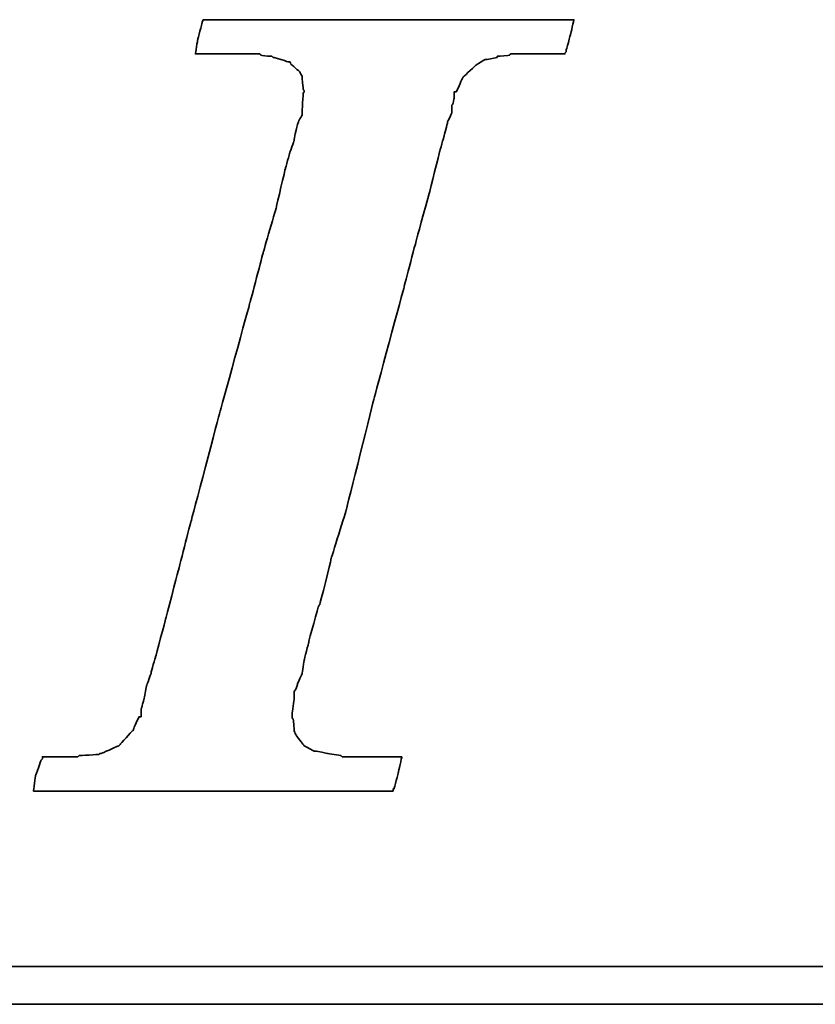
# Model space of a CAD drawing. Header units: millimetres. Extents: x 1204 to 1347, y 462 to 564.
# Tile 31 of 48: x 1320.589 to 1321.432, y 521.073 to 522.116. Entities that reach past the tile are written whole.
import ezdxf

# ---------------------------------------------------------------- set-up
doc = ezdxf.new("R2010")
doc.units = ezdxf.units.MM
doc.header["$LTSCALE"] = 0.1
doc.layers.add('DIM', color=4, linetype='CONTINUOUS')
doc.layers.add('layer 1', color=7, linetype='CONTINUOUS')

# ---------------------------------------------------------------- blocks, each defined once
blk = doc.blocks.new('TBI MOTION logo(完整正式版)')
at = {"layer": 'layer 1', "color": 22, "lineweight": 35}
for points, knots in [([(-40.59125, -7.94375), (-40.59125, -7.94375), (-40.97375, -7.94375), (-40.97375, -7.94375), (-40.97375, -7.94375), (-40.97375, -7.94375), (-41.38125, -7.94375), (-41.38125, -7.94375), (-41.38125, -7.94375), (-41.38125, -7.94375), (-41.54875, -7.94375), (-41.54875, -7.94375), (-41.54875, -7.94375), (-41.54875, -7.94375), (-41.59875, -7.94375), (-41.59875, -7.94375), (-41.59875, -7.94375), (-41.59875, -7.94375), (-41.88375, -7.94375), (-41.88375, -7.94375), (-41.88375, -7.94375), (-41.88375, -7.94375), (-41.90875, -7.91875), (-41.90875, -7.91875), (-41.90875, -7.91875), (-41.90875, -7.91875), (-42.19875, -7.87125), (-42.19875, -7.87125), (-42.19875, -7.87125), (-42.19875, -7.87125), (-42.43875, -7.82375), (-42.43875, -7.82375), (-42.43875, -7.82375), (-42.43875, -7.82375), (-42.45875, -7.82375), (-42.45875, -7.82375), (-42.45875, -7.82375), (-42.45875, -7.82375), (-42.48625, -7.82375), (-42.48625, -7.82375), (-42.48625, -7.82375), (-42.48625, -7.82375), (-42.67625, -7.72375), (-42.67625, -7.72375), (-42.67625, -7.72375), (-42.67625, -7.72375), (-42.70125, -7.70375), (-42.70125, -7.70375), (-42.70125, -7.70375), (-42.70125, -7.70375), (-42.72375, -7.67875), (-42.72375, -7.67875), (-42.72375, -7.67875), (-42.72375, -7.67875), (-42.86875, -7.48875), (-42.86875, -7.48875), (-42.86875, -7.48875), (-42.86875, -7.48875), (-42.89375, -7.43875), (-42.89375, -7.43875), (-42.89375, -7.43875), (-42.89375, -7.43875), (-42.91875, -7.38875), (-42.91875, -7.38875), (-42.91875, -7.38875), (-42.91875, -7.38875), (-42.93875, -7.12875), (-42.93875, -7.12875), (-42.93875, -7.12875), (-42.93875, -7.12875), (-42.96375, -7.10375), (-42.96375, -7.10375), (-42.96375, -7.10375), (-42.96375, -7.10375), (-42.96375, -7.05375), (-42.96375, -7.05375), (-42.96375, -7.05375), (-42.96375, -7.05375), (-42.96375, -7.00875), (-42.96375, -7.00875), (-42.96375, -7.00875), (-42.96375, -7.00875), (-42.91875, -6.69625), (-42.91875, -6.69625), (-42.91875, -6.69625), (-42.91875, -6.69625), (-42.91875, -6.62375), (-42.91875, -6.62375), (-42.91875, -6.62375), (-42.91875, -6.62375), (-42.91875, -6.59625), (-42.91875, -6.59625), (-42.91875, -6.59625), (-42.91875, -6.59625), (-42.91875, -6.57375), (-42.91875, -6.57375), (-42.91875, -6.57375), (-42.91875, -6.57375), (-42.91875, -6.52875), (-42.91875, -6.52875), (-42.91875, -6.52875), (-42.91875, -6.52875), (-42.89375, -6.50375), (-42.89375, -6.50375), (-42.89375, -6.50375), (-42.89375, -6.50375), (-42.84375, -6.38375), (-42.84375, -6.38375), (-42.84375, -6.38375), (-42.84375, -6.38375), (-42.84375, -6.35875), (-42.84375, -6.35875), (-42.84375, -6.35875), (-42.84375, -6.35875), (-42.74625, -6.14375), (-42.74625, -6.14375), (-42.74625, -6.14375), (-42.74625, -6.14375), (-42.70125, -5.85375), (-42.70125, -5.85375), (-42.70125, -5.85375), (-42.70125, -5.85375), (-42.60375, -5.47125), (-42.60375, -5.47125), (-42.60375, -5.47125), (-42.60375, -5.47125), (-42.60375, -5.44875), (-42.60375, -5.44875), (-42.60375, -5.44875), (-42.60375, -5.44875), (-42.38875, -4.67875), (-42.38875, -4.67875), (-42.38875, -4.67875), (-42.38875, -4.67875), (-42.36375, -4.65375), (-42.36375, -4.65375), (-42.36375, -4.65375), (-42.36375, -4.65375), (-42.12375, -3.69625), (-42.12375, -3.69625), (-42.12375, -3.69625), (-42.12375, -3.69625), (-42.12375, -3.67374), (-42.12375, -3.67374), (-42.12375, -3.67374), (-42.12375, -3.67374), (-41.78875, -2.59374), (-41.78875, -2.59374), (-41.78875, -2.59374), (-41.78875, -2.59374), (-41.18875, -0.19375), (-41.18875, -0.19375), (-41.18875, -0.19375), (-41.18875, -0.19375), (-40.54375, 2.20624), (-40.54375, 2.20624), (-40.54375, 2.20624), (-40.54375, 2.20624), (-40.25375, 3.30875), (-40.25375, 3.30875), (-40.25375, 3.30875), (-40.25375, 3.30875), (-39.98875, 4.27125), (-39.98875, 4.27125), (-39.98875, 4.27125), (-39.98875, 4.27125), (-39.77375, 5.13125), (-39.77375, 5.13125), (-39.77375, 5.13125), (-39.77375, 5.13125), (-39.67875, 5.47125), (-39.67875, 5.47125), (-39.67875, 5.47125), (-39.67875, 5.47125), (-39.60375, 5.75625), (-39.60375, 5.75625), (-39.60375, 5.75625), (-39.60375, 5.75625), (-39.60375, 5.78125), (-39.60375, 5.78125), (-39.60375, 5.78125), (-39.60375, 5.78125), (-39.50875, 5.97125), (-39.50875, 5.97125), (-39.50875, 5.97125), (-39.50875, 5.97125), (-39.50875, 6.13875), (-39.50875, 6.13875), (-39.50875, 6.13875), (-39.50875, 6.13875), (-39.48625, 6.16625), (-39.48625, 6.16625), (-39.48625, 6.16625), (-39.48625, 6.16625), (-39.46125, 6.28625), (-39.46125, 6.28625), (-39.46125, 6.28625), (-39.46125, 6.28625), (-39.46125, 6.42625), (-39.46125, 6.42625), (-39.46125, 6.42625), (-39.46125, 6.42625), (-39.41375, 6.42625), (-39.41375, 6.42625), (-39.41375, 6.42625), (-39.41375, 6.42625), (-39.29375, 6.69125), (-39.29375, 6.69125), (-39.29375, 6.69125), (-39.29375, 6.69125), (-39.26875, 6.74125), (-39.26875, 6.74125), (-39.26875, 6.74125), (-39.26875, 6.74125), (-39.24375, 6.76625), (-39.24375, 6.76625), (-39.24375, 6.76625), (-39.24375, 6.76625), (-38.98375, 7.00624), (-38.98375, 7.00624), (-38.98375, 7.00624), (-38.98375, 7.00624), (-38.95625, 7.02624), (-38.95625, 7.02624), (-38.95625, 7.02624), (-38.95625, 7.02624), (-38.78875, 7.12624), (-38.78875, 7.12624), (-38.78875, 7.12624), (-38.78875, 7.12624), (-38.76375, 7.12624), (-38.76375, 7.12624), (-38.76375, 7.12624), (-38.76375, 7.12624), (-38.74375, 7.12624), (-38.74375, 7.12624), (-38.74375, 7.12624), (-38.74375, 7.12624), (-38.52875, 7.17125), (-38.52875, 7.17125), (-38.52875, 7.17125), (-38.52875, 7.17125), (-38.52875, 7.19624), (-38.52875, 7.19624), (-38.52875, 7.19624), (-38.52875, 7.19624), (-38.50375, 7.19624), (-38.50375, 7.19624), (-38.50375, 7.19624), (-38.50375, 7.19624), (-38.26125, 7.21875), (-38.26125, 7.21875), (-38.26125, 7.21875), (-38.26125, 7.21875), (-38.23875, 7.24624), (-38.23875, 7.24624), (-38.23875, 7.24624), (-38.23875, 7.24624), (-38.21625, 7.24624), (-38.21625, 7.24624), (-38.21625, 7.24624), (-38.21625, 7.24624), (-38.18875, 7.24624), (-38.18875, 7.24624), (-38.18875, 7.24624), (-38.18875, 7.24624), (-37.90375, 7.24624), (-37.90375, 7.24624), (-37.90375, 7.24624), (-37.90375, 7.24624), (-37.85375, 7.24624), (-37.85375, 7.24624), (-37.85375, 7.24624), (-37.85375, 7.24624), (-37.75875, 7.24624), (-37.75875, 7.24624), (-37.75875, 7.24624), (-37.75875, 7.24624), (-37.42375, 7.24624), (-37.42375, 7.24624), (-37.42375, 7.24624), (-37.42375, 7.24624), (-37.08875, 7.24624), (-37.08875, 7.24624), (-37.08875, 7.24624), (-37.08875, 7.24624), (-37.06375, 7.24624), (-37.06375, 7.24624), (-37.06375, 7.24624), (-37.06375, 7.24624), (-37.06375, 7.26624), (-37.06375, 7.26624), (-37.06375, 7.26624), (-37.06375, 7.26624), (-37.03875, 7.29125), (-37.03875, 7.29125), (-37.03875, 7.29125), (-37.03875, 7.29125), (-37.03875, 7.31625), (-37.03875, 7.31625), (-37.03875, 7.31625), (-37.03875, 7.31625), (-36.94125, 7.67625), (-36.94125, 7.67625), (-36.94125, 7.67625), (-36.94125, 7.67625), (-36.86875, 7.98625), (-36.86875, 7.98625), (-36.86875, 7.98625), (-36.86875, 7.98625), (-36.98875, 7.98625), (-36.98875, 7.98625), (-36.98875, 7.98625), (-36.98875, 7.98625), (-37.42375, 7.98625), (-37.42375, 7.98625), (-37.42375, 7.98625), (-37.42375, 7.98625), (-37.94875, 7.98625), (-37.94875, 7.98625), (-37.94875, 7.98625), (-37.94875, 7.98625), (-38.57375, 7.98625), (-38.57375, 7.98625), (-38.57375, 7.98625), (-38.57375, 7.98625), (-39.29375, 7.98625), (-39.29375, 7.98625), (-39.29375, 7.98625), (-39.29375, 7.98625), (-40.82875, 7.98625), (-40.82875, 7.98625), (-40.82875, 7.98625), (-40.82875, 7.98625), (-42.36375, 7.98625), (-42.36375, 7.98625), (-42.36375, 7.98625), (-42.36375, 7.98625), (-43.08375, 7.98625), (-43.08375, 7.98625), (-43.08375, 7.98625), (-43.08375, 7.98625), (-43.70875, 7.98625), (-43.70875, 7.98625), (-43.70875, 7.98625), (-43.70875, 7.98625), (-44.23375, 7.98625), (-44.23375, 7.98625), (-44.23375, 7.98625), (-44.23375, 7.98625), (-44.66875, 7.98625), (-44.66875, 7.98625), (-44.66875, 7.98625), (-44.66875, 7.98625), (-44.88375, 7.98625), (-44.88375, 7.98625), (-44.88375, 7.98625), (-44.88375, 7.98625), (-44.90875, 7.94125), (-44.90875, 7.94125), (-44.90875, 7.94125), (-44.90875, 7.94125), (-44.90875, 7.91625), (-44.90875, 7.91625), (-44.90875, 7.91625), (-44.90875, 7.91625), (-45.00375, 7.55625), (-45.00375, 7.55625), (-45.00375, 7.55625), (-45.00375, 7.55625), (-45.05375, 7.24624), (-45.05375, 7.24624), (-45.05375, 7.24624), (-45.05375, 7.24624), (-44.61875, 7.24624), (-44.61875, 7.24624), (-44.61875, 7.24624), (-44.61875, 7.24624), (-44.11375, 7.24624), (-44.11375, 7.24624), (-44.11375, 7.24624), (-44.11375, 7.24624), (-43.99375, 7.24624), (-43.99375, 7.24624), (-43.99375, 7.24624), (-43.99375, 7.24624), (-43.94625, 7.24624), (-43.94625, 7.24624), (-43.94625, 7.24624), (-43.94625, 7.24624), (-43.92374, 7.24624), (-43.92374, 7.24624), (-43.92374, 7.24624), (-43.92374, 7.24624), (-43.65875, 7.24624), (-43.65875, 7.24624), (-43.65875, 7.24624), (-43.65875, 7.24624), (-43.63875, 7.21875), (-43.63875, 7.21875), (-43.63875, 7.21875), (-43.63875, 7.21875), (-43.46875, 7.19624), (-43.46875, 7.19624), (-43.46875, 7.19624), (-43.46875, 7.19624), (-43.39875, 7.19624), (-43.39875, 7.19624), (-43.39875, 7.19624), (-43.39875, 7.19624), (-43.37125, 7.17125), (-43.37125, 7.17125), (-43.37125, 7.17125), (-43.37125, 7.17125), (-43.34875, 7.17125), (-43.34875, 7.17125), (-43.34875, 7.17125), (-43.34875, 7.17125), (-43.20375, 7.12624), (-43.20375, 7.12624), (-43.20375, 7.12624), (-43.20375, 7.12624), (-43.05875, 7.07624), (-43.05875, 7.07624), (-43.05875, 7.07624), (-43.05875, 7.07624), (-43.01375, 7.07624), (-43.01375, 7.07624), (-43.01375, 7.07624), (-43.01375, 7.07624), (-42.98875, 7.02624), (-42.98875, 7.02624), (-42.98875, 7.02624), (-42.98875, 7.02624), (-42.79875, 6.86125), (-42.79875, 6.86125), (-42.79875, 6.86125), (-42.79875, 6.86125), (-42.77375, 6.81125), (-42.77375, 6.81125), (-42.77375, 6.81125), (-42.77375, 6.81125), (-42.74625, 6.76625), (-42.74625, 6.76625), (-42.74625, 6.76625), (-42.74625, 6.76625), (-42.72375, 6.47625), (-42.72375, 6.47625), (-42.72375, 6.47625), (-42.72375, 6.47625), (-42.70125, 6.45124), (-42.70125, 6.45124), (-42.70125, 6.45124), (-42.70125, 6.45124), (-42.70125, 6.42625), (-42.70125, 6.42625), (-42.70125, 6.42625), (-42.70125, 6.42625), (-42.72375, 6.40625), (-42.72375, 6.40625), (-42.72375, 6.40625), (-42.72375, 6.40625), (-42.74625, 5.97125), (-42.74625, 5.97125), (-42.74625, 5.97125), (-42.74625, 5.97125), (-42.74625, 5.94625), (-42.74625, 5.94625), (-42.74625, 5.94625), (-42.74625, 5.94625), (-42.74625, 5.92625), (-42.74625, 5.92625), (-42.74625, 5.92625), (-42.74625, 5.92625), (-42.77375, 5.87625), (-42.77375, 5.87625), (-42.77375, 5.87625), (-42.77375, 5.87625), (-42.81875, 5.80625), (-42.81875, 5.80625), (-42.81875, 5.80625), (-42.81875, 5.80625), (-42.86875, 5.63625), (-42.86875, 5.63625), (-42.86875, 5.63625), (-42.86875, 5.63625), (-42.91875, 5.39625), (-42.91875, 5.39625), (-42.91875, 5.39625), (-42.91875, 5.39625), (-42.91875, 5.37124), (-42.91875, 5.37124), (-42.91875, 5.37124), (-42.91875, 5.37124), (-43.01375, 5.10874), (-43.01375, 5.10874), (-43.01375, 5.10874), (-43.01375, 5.10874), (-43.10875, 4.77124), (-43.10875, 4.77124), (-43.10875, 4.77124), (-43.10875, 4.77124), (-43.29875, 3.95625), (-43.29875, 3.95625), (-43.29875, 3.95625), (-43.29875, 3.95625), (-43.58875, 2.95125), (-43.58875, 2.95125), (-43.58875, 2.95125), (-43.58875, 2.95125), (-43.87375, 1.87125), (-43.87375, 1.87125), (-43.87375, 1.87125), (-43.87375, 1.87125), (-44.52625, -0.50374), (-44.52625, -0.50374), (-44.52625, -0.50374), (-44.52625, -0.50374), (-45.14875, -2.85375), (-45.14875, -2.85375), (-45.14875, -2.85375), (-45.14875, -2.85375), (-45.43375, -3.95875), (-45.43375, -3.95875), (-45.43375, -3.95875), (-45.43375, -3.95875), (-45.69875, -4.96875), (-45.69875, -4.96875), (-45.69875, -4.96875), (-45.69875, -4.96875), (-45.91375, -5.78375), (-45.91375, -5.78375), (-45.91375, -5.78375), (-45.91375, -5.78375), (-46.01375, -6.11875), (-46.01375, -6.11875), (-46.01375, -6.11875), (-46.01375, -6.11875), (-46.01375, -6.14375), (-46.01375, -6.14375), (-46.01375, -6.14375), (-46.01375, -6.14375), (-46.10875, -6.40875), (-46.10875, -6.40875), (-46.10875, -6.40875), (-46.10875, -6.40875), (-46.15375, -6.64875), (-46.15375, -6.64875), (-46.15375, -6.64875), (-46.15375, -6.64875), (-46.20375, -6.83875), (-46.20375, -6.83875), (-46.20375, -6.83875), (-46.20375, -6.83875), (-46.22875, -6.93375), (-46.22875, -6.93375), (-46.22875, -6.93375), (-46.22875, -6.93375), (-46.22875, -7.07875), (-46.22875, -7.07875), (-46.22875, -7.07875), (-46.22875, -7.07875), (-46.27375, -7.07875), (-46.27375, -7.07875), (-46.27375, -7.07875), (-46.27375, -7.07875), (-46.39375, -7.34375), (-46.39375, -7.34375), (-46.39375, -7.34375), (-46.39375, -7.34375), (-46.39375, -7.36875), (-46.39375, -7.36875), (-46.39375, -7.36875), (-46.39375, -7.36875), (-46.42125, -7.38875), (-46.42125, -7.38875), (-46.42125, -7.38875), (-46.42125, -7.38875), (-46.68375, -7.67875), (-46.68375, -7.67875), (-46.68375, -7.67875), (-46.68375, -7.67875), (-46.70875, -7.70375), (-46.70875, -7.70375), (-46.70875, -7.70375), (-46.70875, -7.70375), (-46.75375, -7.72375), (-46.75375, -7.72375), (-46.75375, -7.72375), (-46.75375, -7.72375), (-47.08875, -7.87125), (-47.08875, -7.87125), (-47.08875, -7.87125), (-47.08875, -7.87125), (-47.11625, -7.87125), (-47.11625, -7.87125), (-47.11625, -7.87125), (-47.11625, -7.87125), (-47.13875, -7.89375), (-47.13875, -7.89375), (-47.13875, -7.89375), (-47.13875, -7.89375), (-47.56875, -7.91875), (-47.56875, -7.91875), (-47.56875, -7.91875), (-47.56875, -7.91875), (-47.59625, -7.94375), (-47.59625, -7.94375), (-47.59625, -7.94375), (-47.59625, -7.94375), (-47.64375, -7.94375), (-47.64375, -7.94375), (-47.64375, -7.94375), (-47.64375, -7.94375), (-47.73625, -7.94375), (-47.73625, -7.94375), (-47.73625, -7.94375), (-47.73625, -7.94375), (-48.07375, -7.94375), (-48.07375, -7.94375), (-48.07375, -7.94375), (-48.07375, -7.94375), (-48.36125, -7.94375), (-48.36125, -7.94375), (-48.36125, -7.94375), (-48.36125, -7.94375), (-48.36125, -7.96625), (-48.36125, -7.96625), (-48.36125, -7.96625), (-48.36125, -7.96625), (-48.36125, -7.99125), (-48.36125, -7.99125), (-48.36125, -7.99125), (-48.36125, -7.99125), (-48.38875, -8.01375), (-48.38875, -8.01375), (-48.38875, -8.01375), (-48.38875, -8.01375), (-48.50875, -8.34875), (-48.50875, -8.34875), (-48.50875, -8.34875), (-48.50875, -8.34875), (-48.55375, -8.68625), (-48.55375, -8.68625), (-48.55375, -8.68625), (-48.55375, -8.68625), (-48.45875, -8.68625), (-48.45875, -8.68625), (-48.45875, -8.68625), (-48.45875, -8.68625), (-48.07375, -8.68625), (-48.07375, -8.68625), (-48.07375, -8.68625), (-48.07375, -8.68625), (-47.52375, -8.68625), (-47.52375, -8.68625), (-47.52375, -8.68625), (-47.52375, -8.68625), (-46.92375, -8.68625), (-46.92375, -8.68625), (-46.92375, -8.68625), (-46.92375, -8.68625), (-46.25375, -8.68625), (-46.25375, -8.68625), (-46.25375, -8.68625), (-46.25375, -8.68625), (-46.20375, -8.68625), (-46.20375, -8.68625), (-46.20375, -8.68625), (-46.20375, -8.68625), (-44.71375, -8.68625), (-44.71375, -8.68625), (-44.71375, -8.68625), (-44.71375, -8.68625), (-43.22875, -8.68625), (-43.22875, -8.68625), (-43.22875, -8.68625), (-43.22875, -8.68625), (-42.55875, -8.68625), (-42.55875, -8.68625), (-42.55875, -8.68625), (-42.55875, -8.68625), (-42.50875, -8.68625), (-42.50875, -8.68625), (-42.50875, -8.68625), (-42.50875, -8.68625), (-41.93375, -8.68625), (-41.93375, -8.68625), (-41.93375, -8.68625), (-41.93375, -8.68625), (-41.38125, -8.68625), (-41.38125, -8.68625), (-41.38125, -8.68625), (-41.38125, -8.68625), (-40.97375, -8.68625), (-40.97375, -8.68625), (-40.97375, -8.68625), (-40.97375, -8.68625), (-40.78125, -8.68625), (-40.78125, -8.68625), (-40.78125, -8.68625), (-40.78125, -8.68625), (-40.78125, -8.63875), (-40.78125, -8.63875), (-40.78125, -8.63875), (-40.78125, -8.63875), (-40.75875, -8.63875), (-40.75875, -8.63875), (-40.75875, -8.63875), (-40.75875, -8.63875), (-40.66375, -8.27875), (-40.66375, -8.27875), (-40.66375, -8.27875), (-40.66375, -8.27875), (-40.59125, -7.94375), (-40.59125, -7.94375)], [0, 0, 0, 0, 0.00558659, 0.00558659, 0.00558659, 0.0055866, 0.01117318, 0.01117318, 0.01117318, 0.01117319, 0.01675978, 0.01675978, 0.01675978, 0.01675979, 0.02234637, 0.02234637, 0.02234637, 0.02234638, 0.02793296, 0.02793296, 0.02793296, 0.02793297, 0.03351955, 0.03351955, 0.03351955, 0.03351956, 0.03910615, 0.03910615, 0.03910615, 0.03910616, 0.04469274, 0.04469274, 0.04469274, 0.04469275, 0.05027933, 0.05027933, 0.05027933, 0.05027934, 0.05586592, 0.05586592, 0.05586592, 0.05586593, 0.06145251, 0.06145251, 0.06145251, 0.06145252, 0.06703911, 0.06703911, 0.06703911, 0.06703912, 0.0726257, 0.0726257, 0.0726257, 0.07262571, 0.07821229, 0.07821229, 0.07821229, 0.0782123, 0.08379888, 0.08379888, 0.08379888, 0.08379889, 0.08938547, 0.08938547, 0.08938547, 0.08938548, 0.09497207, 0.09497207, 0.09497207, 0.09497208, 0.10055866, 0.10055866, 0.10055866, 0.10055867, 0.10614525, 0.10614525, 0.10614525, 0.10614526, 0.11173184, 0.11173184, 0.11173184, 0.11173185, 0.11731844, 0.11731844, 0.11731844, 0.11731845, 0.12290503, 0.12290503, 0.12290503, 0.12290504, 0.12849162, 0.12849162, 0.12849162, 0.12849163, 0.13407821, 0.13407821, 0.13407821, 0.13407822, 0.1396648, 0.1396648, 0.1396648, 0.13966481, 0.1452514, 0.1452514, 0.1452514, 0.14525141, 0.15083799, 0.15083799, 0.15083799, 0.150838, 0.15642458, 0.15642458, 0.15642458, 0.15642459, 0.16201117, 0.16201117, 0.16201117, 0.16201118, 0.16759777, 0.16759777, 0.16759777, 0.16759778, 0.17318436, 0.17318436, 0.17318436, 0.17318437, 0.17877095, 0.17877095, 0.17877095, 0.17877096, 0.18435754, 0.18435754, 0.18435754, 0.18435755, 0.18994413, 0.18994413, 0.18994413, 0.18994414, 0.19553073, 0.19553073, 0.19553073, 0.19553074, 0.20111732, 0.20111732, 0.20111732, 0.20111733, 0.20670391, 0.20670391, 0.20670391, 0.20670392, 0.2122905, 0.2122905, 0.2122905, 0.21229051, 0.21787709, 0.21787709, 0.21787709, 0.2178771, 0.22346369, 0.22346369, 0.22346369, 0.2234637, 0.22905028, 0.22905028, 0.22905028, 0.22905029, 0.23463687, 0.23463687, 0.23463687, 0.23463688, 0.24022346, 0.24022346, 0.24022346, 0.24022347, 0.24581006, 0.24581006, 0.24581006, 0.24581007, 0.25139665, 0.25139665, 0.25139665, 0.25139666, 0.25698324, 0.25698324, 0.25698324, 0.25698325, 0.26256983, 0.26256983, 0.26256983, 0.26256984, 0.26815642, 0.26815642, 0.26815642, 0.26815643, 0.27374302, 0.27374302, 0.27374302, 0.27374303, 0.27932961, 0.27932961, 0.27932961, 0.27932962, 0.2849162, 0.2849162, 0.2849162, 0.28491621, 0.29050279, 0.29050279, 0.29050279, 0.2905028, 0.29608939, 0.29608939, 0.29608939, 0.2960894, 0.30167598, 0.30167598, 0.30167598, 0.30167599, 0.30726257, 0.30726257, 0.30726257, 0.30726258, 0.31284916, 0.31284916, 0.31284916, 0.31284917, 0.31843575, 0.31843575, 0.31843575, 0.31843576, 0.32402235, 0.32402235, 0.32402235, 0.32402236, 0.32960894, 0.32960894, 0.32960894, 0.32960895, 0.33519553, 0.33519553, 0.33519553, 0.33519554, 0.34078212, 0.34078212, 0.34078212, 0.34078213, 0.34636872, 0.34636872, 0.34636872, 0.34636873, 0.35195531, 0.35195531, 0.35195531, 0.35195532, 0.3575419, 0.3575419, 0.3575419, 0.35754191, 0.36312849, 0.36312849, 0.36312849, 0.3631285, 0.36871508, 0.36871508, 0.36871508, 0.36871509, 0.37430168, 0.37430168, 0.37430168, 0.37430169, 0.37988827, 0.37988827, 0.37988827, 0.37988828, 0.38547486, 0.38547486, 0.38547486, 0.38547487, 0.39106145, 0.39106145, 0.39106145, 0.39106146, 0.39664804, 0.39664804, 0.39664804, 0.39664805, 0.40223464, 0.40223464, 0.40223464, 0.40223465, 0.40782123, 0.40782123, 0.40782123, 0.40782124, 0.41340782, 0.41340782, 0.41340782, 0.41340783, 0.41899441, 0.41899441, 0.41899441, 0.41899442, 0.42458101, 0.42458101, 0.42458101, 0.42458102, 0.4301676, 0.4301676, 0.4301676, 0.43016761, 0.43575419, 0.43575419, 0.43575419, 0.4357542, 0.44134078, 0.44134078, 0.44134078, 0.44134079, 0.44692737, 0.44692737, 0.44692737, 0.44692738, 0.45251397, 0.45251397, 0.45251397, 0.45251398, 0.45810056, 0.45810056, 0.45810056, 0.45810057, 0.46368715, 0.46368715, 0.46368715, 0.46368716, 0.46927374, 0.46927374, 0.46927374, 0.46927375, 0.47486034, 0.47486034, 0.47486034, 0.47486035, 0.48044693, 0.48044693, 0.48044693, 0.48044694, 0.48603352, 0.48603352, 0.48603352, 0.48603353, 0.49162011, 0.49162011, 0.49162011, 0.49162012, 0.4972067, 0.4972067, 0.4972067, 0.49720671, 0.5027933, 0.5027933, 0.5027933, 0.50279331, 0.50837989, 0.50837989, 0.50837989, 0.5083799, 0.51396648, 0.51396648, 0.51396648, 0.51396649, 0.51955307, 0.51955307, 0.51955307, 0.51955308, 0.52513966, 0.52513966, 0.52513966, 0.52513967, 0.53072626, 0.53072626, 0.53072626, 0.53072627, 0.53631285, 0.53631285, 0.53631285, 0.53631286, 0.54189944, 0.54189944, 0.54189944, 0.54189945, 0.54748603, 0.54748603, 0.54748603, 0.54748604, 0.55307263, 0.55307263, 0.55307263, 0.55307264, 0.55865922, 0.55865922, 0.55865922, 0.55865923, 0.56424581, 0.56424581, 0.56424581, 0.56424582, 0.5698324, 0.5698324, 0.5698324, 0.56983241, 0.57541899, 0.57541899, 0.57541899, 0.575419, 0.58100559, 0.58100559, 0.58100559, 0.5810056, 0.58659218, 0.58659218, 0.58659218, 0.58659219, 0.59217877, 0.59217877, 0.59217877, 0.59217878, 0.59776536, 0.59776536, 0.59776536, 0.59776537, 0.60335196, 0.60335196, 0.60335196, 0.60335197, 0.60893855, 0.60893855, 0.60893855, 0.60893856, 0.61452514, 0.61452514, 0.61452514, 0.61452515, 0.62011173, 0.62011173, 0.62011173, 0.62011174, 0.62569832, 0.62569832, 0.62569832, 0.62569833, 0.63128492, 0.63128492, 0.63128492, 0.63128493, 0.63687151, 0.63687151, 0.63687151, 0.63687152, 0.6424581, 0.6424581, 0.6424581, 0.64245811, 0.64804469, 0.64804469, 0.64804469, 0.6480447, 0.65363128, 0.65363128, 0.65363128, 0.65363129, 0.65921788, 0.65921788, 0.65921788, 0.65921789, 0.66480447, 0.66480447, 0.66480447, 0.66480448, 0.67039106, 0.67039106, 0.67039106, 0.67039107, 0.67597765, 0.67597765, 0.67597765, 0.67597766, 0.68156425, 0.68156425, 0.68156425, 0.68156426, 0.68715084, 0.68715084, 0.68715084, 0.68715085, 0.69273743, 0.69273743, 0.69273743, 0.69273744, 0.69832402, 0.69832402, 0.69832402, 0.69832403, 0.70391061, 0.70391061, 0.70391061, 0.70391062, 0.70949721, 0.70949721, 0.70949721, 0.70949722, 0.7150838, 0.7150838, 0.7150838, 0.71508381, 0.72067039, 0.72067039, 0.72067039, 0.7206704, 0.72625698, 0.72625698, 0.72625698, 0.72625699, 0.73184358, 0.73184358, 0.73184358, 0.73184359, 0.73743017, 0.73743017, 0.73743017, 0.73743018, 0.74301676, 0.74301676, 0.74301676, 0.74301677, 0.74860335, 0.74860335, 0.74860335, 0.74860336, 0.75418994, 0.75418994, 0.75418994, 0.75418995, 0.75977654, 0.75977654, 0.75977654, 0.75977655, 0.76536313, 0.76536313, 0.76536313, 0.76536314, 0.77094972, 0.77094972, 0.77094972, 0.77094973, 0.77653631, 0.77653631, 0.77653631, 0.77653632, 0.78212291, 0.78212291, 0.78212291, 0.78212292, 0.7877095, 0.7877095, 0.7877095, 0.78770951, 0.79329609, 0.79329609, 0.79329609, 0.7932961, 0.79888268, 0.79888268, 0.79888268, 0.79888269, 0.80446927, 0.80446927, 0.80446927, 0.80446928, 0.81005587, 0.81005587, 0.81005587, 0.81005588, 0.81564246, 0.81564246, 0.81564246, 0.81564247, 0.82122905, 0.82122905, 0.82122905, 0.82122906, 0.82681564, 0.82681564, 0.82681564, 0.82681565, 0.83240223, 0.83240223, 0.83240223, 0.83240224, 0.83798883, 0.83798883, 0.83798883, 0.83798884, 0.84357542, 0.84357542, 0.84357542, 0.84357543, 0.84916201, 0.84916201, 0.84916201, 0.84916202, 0.8547486, 0.8547486, 0.8547486, 0.85474861, 0.8603352, 0.8603352, 0.8603352, 0.86033521, 0.86592179, 0.86592179, 0.86592179, 0.8659218, 0.87150838, 0.87150838, 0.87150838, 0.87150839, 0.87709497, 0.87709497, 0.87709497, 0.87709498, 0.88268156, 0.88268156, 0.88268156, 0.88268157, 0.88826816, 0.88826816, 0.88826816, 0.88826817, 0.89385475, 0.89385475, 0.89385475, 0.89385476, 0.89944134, 0.89944134, 0.89944134, 0.89944135, 0.90502793, 0.90502793, 0.90502793, 0.90502794, 0.91061453, 0.91061453, 0.91061453, 0.91061454, 0.91620112, 0.91620112, 0.91620112, 0.91620113, 0.92178771, 0.92178771, 0.92178771, 0.92178772, 0.9273743, 0.9273743, 0.9273743, 0.92737431, 0.93296089, 0.93296089, 0.93296089, 0.9329609, 0.93854749, 0.93854749, 0.93854749, 0.9385475, 0.94413408, 0.94413408, 0.94413408, 0.94413409, 0.94972067, 0.94972067, 0.94972067, 0.94972068, 0.95530726, 0.95530726, 0.95530726, 0.95530727, 0.96089385, 0.96089385, 0.96089385, 0.96089386, 0.96648045, 0.96648045, 0.96648045, 0.96648046, 0.97206704, 0.97206704, 0.97206704, 0.97206705, 0.97765363, 0.97765363, 0.97765363, 0.97765364, 0.98324022, 0.98324022, 0.98324022, 0.98324023, 0.98882682, 0.98882682, 0.98882682, 0.98882683, 0.99441341, 0.99441341, 0.99441341, 0.99441342, 1, 1, 1, 1]), ([(75.90875, -9.47875), (75.90875, -9.47875), (75.90875, -12.28625), (75.90875, -12.28625), (75.90875, -12.28625), (75.90875, -12.28625), (75.90875, -12.47875), (75.90875, -12.47875), (75.90875, -12.47875), (75.90875, -12.47875), (75.71625, -12.47875), (75.71625, -12.47875), (75.71625, -12.47875), (75.71625, -12.47875), (-88.32875, -12.47875), (-88.32875, -12.47875), (-88.32875, -12.47875), (-88.32875, -12.47875), (-88.32875, -13.29375), (-88.32875, -13.29375), (-88.32875, -13.29375), (-88.32875, -13.29375), (82.89125, -13.29375), (82.89125, -13.29375), (82.89125, -13.29375), (82.89125, -13.29375), (75.90875, -9.47875), (75.90875, -9.47875)], [0, 0, 0, 0, 0.14285714, 0.14285714, 0.14285714, 0.14285715, 0.28571429, 0.28571429, 0.28571429, 0.2857143, 0.42857143, 0.42857143, 0.42857143, 0.42857144, 0.57142857, 0.57142857, 0.57142857, 0.57142858, 0.71428571, 0.71428571, 0.71428571, 0.71428572, 0.85714286, 0.85714286, 0.85714286, 0.85714287, 1, 1, 1, 1])]:
    blk.add_open_spline(points, degree=3, knots=knots, dxfattribs=at)

msp = doc.modelspace()

# ---------------------------------------------------------------- block references
at = {"layer": 'DIM', "color": 7, "xscale": 0.0490385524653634, "yscale": 0.0490385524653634, "zscale": 0.0490385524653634}
msp.add_blockref('TBI MOTION logo(完整正式版)', (1322.9842, 521.7247), dxfattribs=at)

doc.saveas('drawing.dxf')
